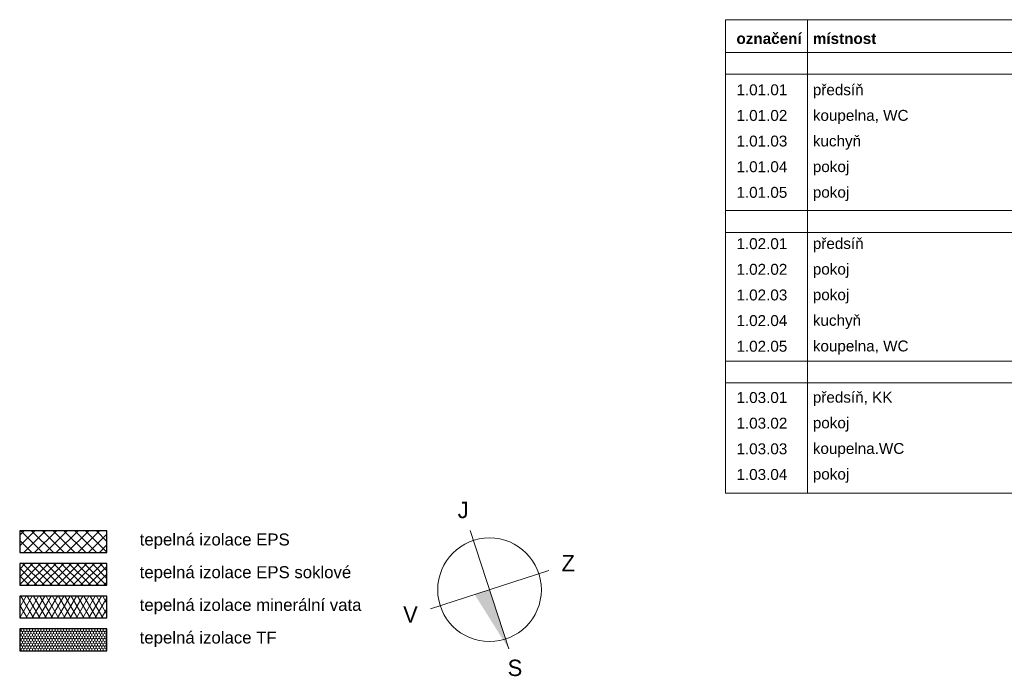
# Model space of a CAD drawing. Extents: x 24941 to 62406, y 21375 to 53554.
# Tile 4 of 5: x 26085 to 44136, y 41549 to 53554. Entities that reach past the tile are written whole.
import ezdxf

# ---------------------------------------------------------------- set-up
doc = ezdxf.new("R2010")
doc.units = 0
doc.header["$MEASUREMENT"] = 0
for name, color, linetype, lineweight in [('2D VÝPLNĚ_Číslo_pera__1', 7, 'Continuous', 15), ('2D VÝPLNĚ_Číslo_pera__2', 1, 'Continuous', 25), ('2D VÝPLNĚ_Číslo_pera__4', 91, 'Continuous', 13), ('2D ČÁRY_Číslo_pera__3', 150, 'Continuous', 13), ('2D ČÁRY_Číslo_pera__4', 91, 'Continuous', 13), ('POZNÁMKY.POPISKA_Číslo_pera__1', 7, 'Continuous', 15), ('POZNÁMKY.TEXT_Číslo_pera__4', 91, 'Continuous', 13)]:
    doc.layers.add(name, color=color, linetype=linetype, lineweight=lineweight)
doc.styles.add('GENERATED_STYLE_1', font='arial.ttf')
doc.styles.add('GENERATED_STYLE_3', font='txt')

msp = doc.modelspace()

# ---------------------------------------------------------------- hatches: boundary and pattern name
at = {"layer": '2D VÝPLNĚ_Číslo_pera__1', "linetype": 'Continuous'}
msp.add_hatch(color=8, dxfattribs=at).paths.add_polyline_path([(35051.2, 42015.2), (34698.8, 43099.9), (34427.6, 43011.8)], flags=0)
at = {"layer": '2D VÝPLNĚ_Číslo_pera__4', "linetype": 'Continuous'}
h = msp.add_hatch(dxfattribs=at)
h.set_pattern_fill('TEPELNA_IZOLACE_EPS', color=8, style=0, pattern_type=2)
h.set_pattern_definition([(45, (0, 0), (-98.99495, 98.99495), []), (135, (0, 0), (98.99495, 98.99495), [])])
h.paths.add_polyline_path([(26085.5, 43781.8), (27685.5, 43781.8), (27685.5, 44181.8), (26085.5, 44181.8)], flags=0)
h = msp.add_hatch(dxfattribs=at)
h.set_pattern_fill('TEPELNA_IZOLACE_PERIMETR', color=8, style=0, pattern_type=2)
h.set_pattern_definition([(45, (0, 0), (-70.71068, 70.71068), []), (135, (0, 0), (70.71068, 70.71068), [])])
h.paths.add_polyline_path([(26085.5, 43181.8), (27685.5, 43181.8), (27685.5, 43581.8), (26085.5, 43581.8)], flags=0)
h = msp.add_hatch(dxfattribs=at)
h.set_pattern_fill('TEPELNA_IZOLACE_MINERÁL', color=8, style=0, pattern_type=2)
h.set_pattern_definition([(60, (0, 0), (-86.60254, 50), []), (120, (0, 0), (86.60254, 50), [])])
h.paths.add_polyline_path([(26085.5, 42581.8), (27685.5, 42581.8), (27685.5, 42981.8), (26085.5, 42981.8)], flags=0)
h = msp.add_hatch(dxfattribs=at)
h.set_pattern_fill('TEPELNA_IZOLACE_FENOL', color=8, style=0, pattern_type=2)
h.set_pattern_definition([(90, (0, 0), (-51.961524, 0), [30, -60]), (90, (-25.98, 45), (-51.961524, 0), [30, -60]), (150, (0, 30), (25.98076, 45), [30, -60]), (150, (-51.96, 30), (25.98076, 45), [30, -60]), (210, (0, 0), (-25.98076, 45), [30, -60]), (210, (-51.96, 0), (-25.98076, 45), [30, -60])])
h.paths.add_polyline_path([(26085.5, 41981.8), (27685.5, 41981.8), (27685.5, 42381.8), (26085.5, 42381.8)], flags=0)

# ---------------------------------------------------------------- linework, layer by layer
at = {"layer": '2D VÝPLNĚ_Číslo_pera__2', "color": 8, "linetype": 'Continuous', "flags": 128}
for points in [[(26085.5, 43781.8), (27685.5, 43781.8), (27685.5, 44181.8), (26085.5, 44181.8)], [(26085.5, 43181.8), (27685.5, 43181.8), (27685.5, 43581.8), (26085.5, 43581.8)], [(26085.5, 42581.8), (27685.5, 42581.8), (27685.5, 42981.8), (26085.5, 42981.8)], [(26085.5, 41981.8), (27685.5, 41981.8), (27685.5, 42381.8), (26085.5, 42381.8)]]:
    msp.add_lwpolyline(points, close=True, dxfattribs=at)
at = {"layer": '2D ČÁRY_Číslo_pera__3', "color": 8, "linetype": 'Continuous'}
for p, q in [((34346.4, 44184.5), (35051.2, 42015.2)), ((33614.1, 42747.5), (35783.4, 43452.3))]:
    msp.add_line(p, q, dxfattribs=at)
msp.add_circle((34698.8, 43099.9), 950.4, dxfattribs=at)
at = {"layer": '2D ČÁRY_Číslo_pera__4', "color": 8, "linetype": 'Continuous'}
for p, q in [((39025.8, 53553.7), (39025.8, 44868)), ((40525.8, 53553.7), (40525.8, 44868)), ((39025.8, 44868), (50325.8, 44868))]:
    msp.add_line(p, q, dxfattribs=at)
at = {"layer": '2D ČÁRY_Číslo_pera__4', "linetype": 'Continuous'}
for p, q in [((39025.8, 53553.7), (50325.8, 53553.7)), ((39025.8, 52953.7), (50325.8, 52953.7)), ((39025.8, 52553.7), (50325.8, 52553.7)), ((39025.8, 50053.7), (50325.8, 50053.7)), ((39025.8, 49653.7), (50325.8, 49653.7)), ((39025.8, 47293.8), (50325.8, 47293.8)), ((39025.8, 46893.8), (50325.8, 46893.8))]:
    msp.add_line(p, q, dxfattribs=at)

# ---------------------------------------------------------------- texts
at = {"layer": 'POZNÁMKY.POPISKA_Číslo_pera__1', "color": 8, "linetype": 'Continuous', "char_height": 300, "attachment_point": 4, "style": 'GENERATED_STYLE_3'}
for s, insert in [('{J}', (34115.1, 44560.7)), ('{Z}', (36018.8, 43586.9)), ('{V}', (33115.4, 42647.1)), ('{S}', (35031.5, 41665.5))]:
    msp.add_mtext(s, dxfattribs=dict(at, insert=insert))
at = {"layer": 'POZNÁMKY.TEXT_Číslo_pera__4', "linetype": 'Continuous', "insert": (39225.8, 53308.8), "char_height": 200, "attachment_point": 1, "line_spacing_factor": 1.410603, "style": 'GENERATED_STYLE_3'}
msp.add_mtext('\\A1;{\\fArial|b1|i0|c238|p38;označení\\P\\fArial|b0|i0|c238|p38;\\P1.01.01\\P1.01.02\\P1.01.03\\P1.01.04\\P1.01.05\\P\\P1.02.01\\P1.02.02\\P1.02.03\\P1.02.04\\P1.02.05\\P\\P1.03.01\\P1.03.02\\P1.03.03\\P1.03.04}', dxfattribs=at)
at = {"layer": 'POZNÁMKY.TEXT_Číslo_pera__4', "color": 8, "linetype": 'Continuous', "attachment_point": 1}
for s, insert, char_height, line_spacing_factor, style in [('\\A1;{\\fArial|b1|i0|c238|p38;místnost\\P\\fArial|b0|i0|c238|p38;\\Ppředsíň\\Pkoupelna, WC\\Pkuchyň\\Ppokoj\\Ppokoj\\P\\Ppředsíň\\Ppokoj\\Ppokoj\\Pkuchyň\\Pkoupelna, WC\\P\\Ppředsíň, KK\\Ppokoj\\Pkoupelna.WC\\Ppokoj}', (40625.8, 53308.8), 200, 1.409356, 'GENERATED_STYLE_3'), ('{tepelná izolace EPS\\Ptepelná izolace EPS soklové\\Ptepelná izolace minerální vata\\Ptepelná izolace TF}', (28285.5, 44131.5), 220, 1.634061, 'GENERATED_STYLE_1')]:
    msp.add_mtext(s, dxfattribs=dict(at, insert=insert, char_height=char_height, line_spacing_factor=line_spacing_factor, style=style))

doc.saveas('drawing.dxf')
